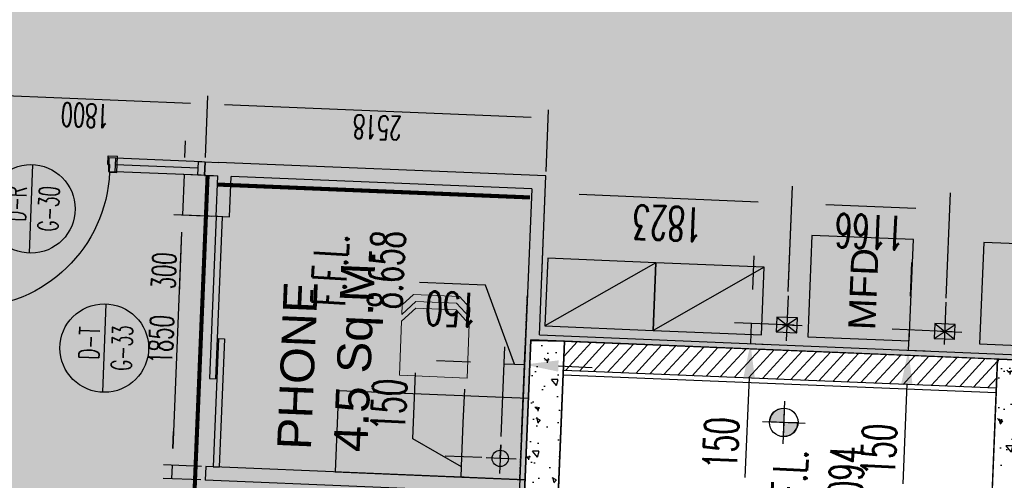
# Model space of a CAD drawing. Header units: millimetres. Extents: x 941089 to 2922714, y 799810 to 1997150.
# Tile 63 of 99: x 977871 to 985142, y 983324 to 986728. Entities that reach past the tile are written whole.
import ezdxf
from ezdxf.enums import TextEntityAlignment as Align

# ---------------------------------------------------------------- set-up
doc = ezdxf.new("R2010")
doc.units = ezdxf.units.MM
doc.header["$LTSCALE"] = 10
doc.header["$PDMODE"] = 3
doc.header["$PDSIZE"] = 5
for name, pattern in [('DASHDOT', [1, 0.5, -0.25, 0, -0.25]), ('FO-00 - FURN$0$CENTER2', [1.125, 0.75, -0.125, 0.125, -0.125]), ('FO-00$0$HIDDEN', [0.375, 0.25, -0.125])]:
    doc.linetypes.add(name, pattern=pattern)
doc.layers.get('DEFPOINTS').update_dxf_attribs({"color": 21})
for name, color, linetype in [('COLS-00$0$CONC-SECTION', 6, 'Continuous'), ('COLS-00$0$HATCH', 22, 'Continuous'), ('COLS-00$0$WALL-INTERNAL', 4, 'Continuous'), ('FO-00 - FURN$0$DIM-GROMMETS', 21, 'Continuous'), ('FO-00 - FURN$0$FURNITURE', 22, 'Continuous'), ('FO-00 - FURN$0$GROMMETS', 2, 'Continuous'), ('FO-00$0$25', 21, 'Continuous'), ('FO-00$0$A223G-WALL-PART', 3, 'Continuous'), ('FO-00$0$AREA GROSS', 21, 'Continuous'), ('FO-00$0$DIM FIT OUT', 21, 'Continuous'), ('FO-00$0$DOOR', 2, 'Continuous'), ('FO-00$0$DOOR-NOS', 4, 'Continuous'), ('FO-00$0$PL-01$0$DOOR', 2, 'Continuous'), ('FO-00$0$SYMBOL', 6, 'Continuous'), ('FO-00$0$WALL-STUD-PARTITIONS', 2, 'Continuous'), ('FO-00$0$WINDOW', 21, 'Continuous'), ('FO-00$0$X-TXT 25', 2, 'Continuous'), ('L - PL-ext-00$0$TEXT-25', 2, 'Continuous'), ('L - PL-ext-00$0$WALL-INTERNAL', 4, 'Continuous'), ('L-PL-00$0$TEXT-25', 2, 'Continuous'), ('L-PL-00$0$WALL-INTERNAL', 4, 'Continuous'), ('REVISION', 1, 'DASHDOT')]:
    doc.layers.add(name, color=color, linetype=linetype)
doc.styles.add('FO-00 - FURN$0$Standard', font='romans.shx', dxfattribs={"width": 0.6})
doc.styles.add('FO-00 - FURN$0$Swiss', font='swiss.ttf')
doc.styles.add('FO-00$0$01B-FIRST(option F)A$0$STANDARD', font='ROMANS.SHX')
doc.styles.add('FO-00$0$Standard', font='romans.shx', dxfattribs={"width": 0.6})
doc.styles.add('FO-00$0$Swiss', font='swiss.ttf')
doc.styles.add('L - PL-ext-00$0$Standard', font='romans.shx', dxfattribs={"width": 0.6})
doc.styles.add('L-PL-00$0$STANDARD', font='romans.shx', dxfattribs={"width": 0.6})
doc.dimstyles.new('FO-00 - FURN$0$ISO-25', dxfattribs={"dimscale": 100, "dimtxt": 2.5, "dimasz": 2.5, "dimexe": 1.25, "dimexo": 0.625, "dimtad": 1, "dimdec": 0, "dimtxsty": 'FO-00 - FURN$0$Standard', "dimcen": 2.5, "dimclrd": 21, "dimclre": 21, "dimadec": 0, "dimazin": 0, "dimtfac": 1, "dimtdec": 0, "dimtmove": 0, "dimatfit": 3, "dimfxl": 0, "dimarcsym": 0})
doc.dimstyles.new('FO-00$0$ISO-25', dxfattribs={"dimscale": 50, "dimtxt": 3.5, "dimasz": 2.5, "dimexe": 1.25, "dimexo": 0.625, "dimtad": 1, "dimdec": 0, "dimtxsty": 'FO-00$0$Standard', "dimcen": 2.5, "dimclrd": 21, "dimclre": 21, "dimadec": 0, "dimazin": 0, "dimtfac": 1, "dimtdec": 0, "dimtmove": 0, "dimatfit": 3, "dimfxl": 0, "dimarcsym": 0})
pattern_1 = [(134.002942, (0, 0), (69.77207, 359.04469), [38.1, -419.1]), (79.002942, (0, 0), (-387.38624, -30.1777), [30.48, -335.28]), (184.453942, (5.8, 29.92), (-317.6123, 328.86812), [32.38, -356.18]), (130.18714, (-101.04, 10.6), (140.26775, 530.40605), [57.15, -628.65]), (180.63854, (-89.36, 54.8), (-442.53617, 523.91072), [48.57, -534.27]), (75.18694, (-101.04, 10.6), (-442.53522, 523.91137), [45.72, -502.92]), (105.002942, (-70.48, 58.48), (235.09235, 280.20139), [38.1, -419.1]), (50.002942, (-70.48, 58.5), (-353.44608, 161.41456), [30.48, -335.28]), (155.454342, (-50.9, 81.83), (-118.35463, 441.61521), [32.38, -356.18]), (121.502942, (0, 0), (-167.539204, 23.811581), [0, -331.216, 0, -340.36, 0, -336.55]), (91.502942, (0, 0), (-185.302336, 153.841164), [0, -194.056, 0, -323.596, 0, -128.27]), (51.502942, (-11.84, -112.66), (39.72709, 268.500038), [0, -127, 0, -396.24, 0, -525.78]), (41.502942, (-17.14, -163.19), (-19.622374, 299.950005), [0, -165.1, 0, -263.144, 0, -373.38])]

# ---------------------------------------------------------------- blocks, each defined once
blk = doc.blocks.new('COLS-00')
at = {"layer": 'COLS-00$0$HATCH'}
h = blk.add_hatch(dxfattribs=at)
h.set_pattern_fill('AR-CONC', color=256, scale=2, angle=84.00294, style=0)
h.set_pattern_definition(pattern_1)
h.paths.add_polyline_path([(981429.4, 979116), (981644.3, 984357.5), (981895.1, 984351), (981679.2, 979105.7)])
h = blk.add_hatch(dxfattribs=at)
h.set_pattern_fill('ANSI31', color=256, scale=25, angle=2.40056, style=0)
h.set_pattern_definition([(47.4006, (983746.386, 984500.85), (-58.4282, 53.7265), [])])
h.paths.add_polyline_path([(985083.5, 984004.6), (985092.4, 984219.4), (981895.1, 984351), (981886.3, 984136.2)])
h = blk.add_hatch(dxfattribs=at)
h.set_pattern_fill('AR-CONC', color=256, scale=2, angle=84.00294, style=0)
h.set_pattern_definition(pattern_1)
h.paths.add_polyline_path([(985342.2, 984209.1), (985092.4, 984219.4), (984876.5, 978974), (985126.3, 978963.8)])
at = {"layer": 'COLS-00$0$CONC-SECTION'}
for p, q in [((984876.5, 978974), (985092.4, 984219.4)), ((985092.4, 984219.4), (985342.2, 984209.1))]:
    blk.add_line(p, q, dxfattribs=at)
blk.add_lwpolyline([(981429.4, 979116), (981429.4, 979116), (981429.4, 979116), (981645.3, 984361.3), (981895.1, 984351), (981679.2, 979105.7), (981679.2, 979105.7), (981679.2, 979105.7)], dxfattribs=at)
blk.add_lwpolyline([(981429.4, 979116), (981644.3, 984357.5), (981895.1, 984351), (981679.2, 979105.7)], close=True, dxfattribs=at)
at = {"layer": 'COLS-00$0$WALL-INTERNAL'}
for p, q in [((985092.4, 984219.4), (981895.1, 984351)), ((985083.5, 984004.6), (981886.3, 984136.2))]:
    blk.add_line(p, q, dxfattribs=at)
blk = doc.blocks.new('FO-00$0$PL-01$0$DOOR-950-flat-1-flat-2')
at = {"layer": 'FO-00$0$PL-01$0$DOOR'}
for p, q in [((-10.5, 913.2), (-60.4, 910)), ((-54.1, 810.2), (-60.4, 910)), ((29.4, 915.7), (79.3, 918.8)), ((85.6, 819), (79.3, 918.8)), ((897.9, 157), (941.8, 159.8)), ((897.9, 157), (900.8, 110.3)), ((941.8, 159.8), (948.1, 60)), ((-6.3, 99.8), (37.9, 102.6)), ((-6.3, 99.8), (0, 0)), ((37.6, 102.6), (40.6, 55.8)), ((888.9, 109.5), (900.8, 110.3)), ((888.9, 109.5), (892.2, 56.5)), ((0, 0), (55.9, 3.5)), ((40.6, 55.8), (52.5, 56.6)), ((52.5, 56.6), (55.9, 3.5)), ((892.2, 56.5), (948.1, 60))]:
    blk.add_line(p, q, dxfattribs=at)
blk.add_lwpolyline([(80.5, 108.4), (40.6, 105.9), (-13.7, 963.1), (26.2, 965.6)], close=True, dxfattribs=at)
blk.add_circle((37.6, 105.6), 3, dxfattribs=at)
blk.add_arc((37.6, 102.6), 862, 3.62089, 90.75063, dxfattribs=at)
blk = doc.blocks.new('FO-00$0$A$C77980700')
at = {"layer": 'FO-00$0$DOOR', "xscale": -1.210526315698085, "yscale": 1.210526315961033, "zscale": 1.210526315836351, "rotation": 181.2836849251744}
blk.add_blockref('FO-00$0$PL-01$0$DOOR-950-flat-1-flat-2', (0, 0), dxfattribs=at)
blk = doc.blocks.new('FO-00$0$01B-FIRST(option F)A$0$DOOR-NOS')
at = {"layer": 'FO-00$0$DOOR-NOS'}
blk.add_line((327.1, 0), (-327.1, 0), dxfattribs=at)
blk.add_circle((0, 0), 327.1, dxfattribs=at)
at = {"layer": 'FO-00$0$DOOR-NOS', "style": 'FO-00$0$01B-FIRST(option F)A$0$STANDARD', "width": 0.8, "flags": 4}
for tag, p in [('TYPE', (-68.4, 36.4)), ('NO', (-224.2, -205.9))]:
    blk.add_attdef(tag, p, '', height=172.8, dxfattribs=at)
blk = doc.blocks.new('*D346')
at = {"layer": 'DEFPOINTS', "color": 0}
for p in [(977460.1, 986176.9), (977442.6, 985752), (979240.5, 985677.4)]:
    blk.add_point(p, dxfattribs=at)
at = {"layer": 'FO-00$0$DIM FIT OUT', "color": 21, "lineweight": -2}
for p, q in [((977443.8, 985783.2), (977462.7, 986239.3)), ((979133.2, 986107.7), (977585, 986171.7)), ((979241.8, 985708.6), (979260.7, 986165))]:
    blk.add_line(p, q, dxfattribs=at)
at = {"layer": 'FO-00$0$DIM FIT OUT', "color": 21}
for points in [[(977584.1, 986150.9), (977585.9, 986192.5), (977460.1, 986176.9)], [(979132.3, 986086.9), (979134.1, 986128.5), (979258.1, 986102.6)]]:
    blk.add_solid(points, dxfattribs=at)
at = {"layer": 'FO-00$0$DIM FIT OUT', "color": 0, "insert": (978354.2, 986021.1), "char_height": 175, "attachment_point": 5, "rotation": 177.63374, "style": 'FO-00$0$Standard'}
blk.add_mtext('1800', dxfattribs=at)
blk = doc.blocks.new('*D348')
at = {"layer": 'DEFPOINTS', "color": 0}
for p in [(979258.1, 986102.6), (979240.5, 985677.6), (981756.4, 985573.6)]:
    blk.add_point(p, dxfattribs=at)
at = {"layer": 'FO-00$0$DIM FIT OUT', "color": 21, "lineweight": -2}
for p, q in [((979241.8, 985708.8), (979260.7, 986165)), ((981649, 986003.8), (979383, 986097.4)), ((981757.7, 985604.8), (981776.5, 986061))]:
    blk.add_line(p, q, dxfattribs=at)
at = {"layer": 'FO-00$0$DIM FIT OUT', "color": 21}
for points in [[(979382.1, 986076.6), (979383.8, 986118.2), (979258.1, 986102.6)], [(981648.2, 985982.9), (981649.9, 986024.6), (981773.9, 985998.6)]]:
    blk.add_solid(points, dxfattribs=at)
at = {"layer": 'FO-00$0$DIM FIT OUT', "color": 0, "insert": (980511.1, 985931.9), "char_height": 175, "attachment_point": 5, "rotation": 177.63374, "style": 'FO-00$0$Standard'}
blk.add_mtext('2518', dxfattribs=at)
blk = doc.blocks.new('*D349')
at = {"layer": 'DEFPOINTS', "color": 0}
for p in [(979333.3, 985573.4), (979072, 985283.6), (979365.9, 985271.5)]:
    blk.add_point(p, dxfattribs=at)
at = {"layer": 'FO-00$0$DIM FIT OUT', "color": 21, "lineweight": -2}
for p, q in [((979089.6, 985708.6), (979094.7, 985833.5)), ((979302.1, 985574.7), (979022, 985586.3)), ((979084.4, 985583.7), (979072, 985283.6)), ((979334.7, 985272.7), (979009.6, 985286.2)), ((979066.9, 985158.7), (979048, 984701.6))]:
    blk.add_line(p, q, dxfattribs=at)
at = {"layer": 'FO-00$0$DIM FIT OUT', "color": 21}
for points in [[(979068.8, 985709.5), (979110.4, 985707.8), (979084.4, 985583.7)], [(979046, 985159.6), (979087.7, 985157.8), (979072, 985283.6)]]:
    blk.add_solid(points, dxfattribs=at)
at = {"layer": 'FO-00$0$DIM FIT OUT', "color": 0, "insert": (978936.2, 984872.6), "char_height": 175, "attachment_point": 5, "rotation": 87.63374, "style": 'FO-00$0$Standard'}
blk.add_mtext('300', dxfattribs=at)
blk = doc.blocks.new('*D350')
at = {"layer": 'DEFPOINTS', "color": 0}
for p in [(979320.9, 985273.3), (978995.6, 983435.2), (979244.5, 983424.9)]:
    blk.add_point(p, dxfattribs=at)
at = {"layer": 'FO-00$0$DIM FIT OUT', "color": 21, "lineweight": -2}
for p, q in [((979289.6, 985274.6), (979009.6, 985286.2)), ((979066.9, 985158.7), (979000.8, 983560.1)), ((979213.3, 983426.2), (978933.2, 983437.8))]:
    blk.add_line(p, q, dxfattribs=at)
at = {"layer": 'FO-00$0$DIM FIT OUT', "color": 21}
for points in [[(979046, 985159.6), (979087.7, 985157.8), (979072, 985283.6)], [(978980, 983560.9), (979021.6, 983559.2), (978995.6, 983435.2)]]:
    blk.add_solid(points, dxfattribs=at)
at = {"layer": 'FO-00$0$DIM FIT OUT', "color": 0, "insert": (978915.2, 984364.3), "char_height": 175, "attachment_point": 5, "rotation": 87.63374, "style": 'FO-00$0$Standard'}
blk.add_mtext('1850', dxfattribs=at)
blk = doc.blocks.new('*D351')
at = {"layer": 'DEFPOINTS', "color": 0}
for p in [(979244.5, 983424.9), (978991.5, 983335.3), (979240.4, 983325)]:
    blk.add_point(p, dxfattribs=at)
at = {"layer": 'FO-00$0$DIM FIT OUT', "color": 21, "lineweight": -2}
for p, q in [((979000.8, 983560.1), (979006, 983685)), ((979213.3, 983426.2), (978933.2, 983437.8)), ((978995.6, 983435.2), (978991.5, 983335.3)), ((979209.2, 983326.3), (978929.1, 983337.8)), ((978986.4, 983210.4), (978968.1, 982768.2))]:
    blk.add_line(p, q, dxfattribs=at)
at = {"layer": 'FO-00$0$DIM FIT OUT', "color": 21}
for points in [[(978980, 983560.9), (979021.6, 983559.2), (978995.6, 983435.2)], [(978965.5, 983211.2), (979007.2, 983209.5), (978991.5, 983335.3)]]:
    blk.add_solid(points, dxfattribs=at)
at = {"layer": 'FO-00$0$DIM FIT OUT', "color": 0, "insert": (978856, 982931.8), "char_height": 175, "attachment_point": 5, "rotation": 87.63374, "style": 'FO-00$0$Standard'}
blk.add_mtext('100', dxfattribs=at)
blk = doc.blocks.new('*D352')
at = {"layer": 'DEFPOINTS', "color": 0}
for p in [(979240.4, 983325), (978915.1, 981486.9), (979164, 981476.6, 0)]:
    blk.add_point(p, dxfattribs=at)
at = {"layer": 'FO-00$0$DIM FIT OUT', "color": 21, "lineweight": -2}
for p, q in [((979209.2, 983326.3), (978929.1, 983337.8)), ((978986.3, 983210.4), (978920.3, 981611.8)), ((979132.8, 981477.9), (978852.7, 981489.4))]:
    blk.add_line(p, q, dxfattribs=at)
at = {"layer": 'FO-00$0$DIM FIT OUT', "color": 21}
for points in [[(978965.5, 983211.2), (979007.2, 983209.5), (978991.5, 983335.3)], [(978899.5, 981612.6), (978941.1, 981610.9), (978915.1, 981486.9)]]:
    blk.add_solid(points, dxfattribs=at)
at = {"layer": 'FO-00$0$DIM FIT OUT', "color": 0, "insert": (978834.7, 982416), "char_height": 175, "attachment_point": 5, "rotation": 87.63374, "style": 'FO-00$0$Standard'}
blk.add_mtext('1850', dxfattribs=at)
blk = doc.blocks.new('FO-00 - FURN$0$cab-800')
at = {"layer": 'FO-00 - FURN$0$FURNITURE', "color": 9}
blk.add_line((0, 0), (800, 500), dxfattribs=at)
at = {"layer": 'FO-00 - FURN$0$FURNITURE'}
blk.add_lwpolyline([(0, 0), (800, 0), (800, 500), (0, 500)], close=True, dxfattribs=at)
blk = doc.blocks.new('FO-00 - FURN$0$A$C41051455')
at = {"linetype": 'Continuous', "lineweight": 0}
for p in [(0, 500), (400, 0)]:
    blk.add_line(p, (0, 0), dxfattribs=at)
at = {"lineweight": 0}
for p, q in [((400, 500), (0, 500)), ((400, 500), (500, 400)), ((550, 400), (450, 500)), ((450, 500), (520, 500)), ((600, 420), (520, 500)), ((500, 400), (500, 100)), ((550, 100), (550, 400)), ((600, 80), (600, 420)), ((400, 0), (500, 100)), ((450, 0), (550, 100)), ((520, 0), (600, 80)), ((450, 0), (520, 0))]:
    blk.add_line(p, q, dxfattribs=at)
blk = doc.blocks.new('*D540')
at = {"layer": 'DEFPOINTS', "color": 0}
for p in [(983273.6, 984483.2), (983652.8, 984467.5), (983202.9, 984336.3)]:
    blk.add_point(p, dxfattribs=at)
at = {"layer": 'FO-00 - FURN$0$DIM-GROMMETS', "color": 21, "lineweight": -2}
for p, q in [((983284, 984733), (983294.3, 984982.8)), ((983590.4, 984470.1), (983148.7, 984488.4)), ((983273.6, 984483.2), (983267.5, 984333.7)), ((983265.4, 984333.8), (983392.4, 984328.5)), ((983257.1, 984083.9), (983226.6, 983345.2))]:
    blk.add_line(p, q, dxfattribs=at)
at = {"layer": 'FO-00 - FURN$0$DIM-GROMMETS', "color": 21}
for points in [[(983242.3, 984734.7), (983325.6, 984731.3), (983273.6, 984483.2)], [(983215.5, 984085.6), (983298.8, 984082.2), (983267.5, 984333.7)]]:
    blk.add_solid(points, dxfattribs=at)
at = {"layer": 'FO-00 - FURN$0$DIM-GROMMETS', "color": 0, "insert": (983049.4, 983597.4), "char_height": 250, "attachment_point": 5, "rotation": 87.63356, "style": 'FO-00 - FURN$0$Standard'}
blk.add_mtext('150', dxfattribs=at)
blk = doc.blocks.new('FO-00 - FURN$0$A$C026F0A20')
at = {"layer": 'FO-00 - FURN$0$GROMMETS'}
for p, q in [((200, -300.7), (200, -88.5)), ((83.4, -200), (304.8, -200)), ((200, -200), (200, -300.7))]:
    blk.add_line(p, q, dxfattribs=at)
blk.add_circle((200, -200), 60, dxfattribs=at)
blk = doc.blocks.new('*D549')
at = {"layer": 'DEFPOINTS', "color": 0}
for p in [(981136.5, 983498.3), (981345, 983489.6), (981215.8, 983344.5, 0)]:
    blk.add_point(p, dxfattribs=at)
at = {"layer": 'FO-00 - FURN$0$DIM-GROMMETS', "color": 21, "lineweight": -2}
for p, q in [((980774, 983629.4), (980794.2, 984118.3)), ((981146.8, 983748.1), (981157.2, 983997.8)), ((981133.4, 983423.1), (980774, 983629.4)), ((981282.6, 983492.2), (981011.6, 983503.4)), ((981130.3, 983348), (981136.5, 983498.3)), ((981130.3, 983348), (981136.5, 983498.3)), ((981153.3, 983347.1), (981005.4, 983353.2)), ((981120, 983098.2), (981109.7, 982848.4))]:
    blk.add_line(p, q, dxfattribs=at)
at = {"layer": 'FO-00 - FURN$0$DIM-GROMMETS', "color": 21}
for points in [[(981105.2, 983749.8), (981188.5, 983746.3), (981136.5, 983498.3)], [(981078.4, 983099.9), (981161.6, 983096.5), (981130.3, 983348)]]:
    blk.add_solid(points, dxfattribs=at)
at = {"layer": 'FO-00 - FURN$0$DIM-GROMMETS', "color": 0, "insert": (980596.8, 983881.6), "char_height": 250, "attachment_point": 5, "rotation": 87.63356, "style": 'FO-00 - FURN$0$Standard'}
blk.add_mtext('150', dxfattribs=at)
blk = doc.blocks.new('*D550')
at = {"layer": 'DEFPOINTS', "color": 0}
for p in [(981598.9, 984179.3), (981424.3, 983586.5), (981574.2, 983580.3)]:
    blk.add_point(p, dxfattribs=at)
at = {"layer": 'FO-00 - FURN$0$DIM-GROMMETS', "color": 21, "lineweight": -2}
for p, q in [((981311.6, 984765.6), (980822.8, 984785.8)), ((981524, 984182.4), (981311.6, 984765.6)), ((981426.9, 983648.9), (981454.2, 984310.4)), ((981576.8, 983642.7), (981604.1, 984304.2)), ((981199.3, 984195.8), (980949.5, 984206.1)), ((981449.1, 984185.5), (981598.9, 984179.3)), ((981449.1, 984185.5), (981598.9, 984179.3)), ((981848.7, 984169), (982098.5, 984158.6))]:
    blk.add_line(p, q, dxfattribs=at)
at = {"layer": 'FO-00 - FURN$0$DIM-GROMMETS', "color": 21}
for points in [[(981197.6, 984154.2), (981201, 984237.4), (981449.1, 984185.5)], [(981847, 984127.3), (981850.4, 984210.6), (981598.9, 984179.3)]]:
    blk.add_solid(points, dxfattribs=at)
at = {"layer": 'FO-00 - FURN$0$DIM-GROMMETS', "color": 0, "insert": (981059.5, 984588.3), "char_height": 250, "attachment_point": 5, "rotation": 177.63356, "style": 'FO-00 - FURN$0$Standard'}
blk.add_mtext('150', dxfattribs=at)
blk = doc.blocks.new('*D551')
at = {"layer": 'DEFPOINTS', "color": 0}
for p in [(981211.6, 983243.3, 0), (981119.9, 983096.6), (981328.4, 983088)]:
    blk.add_point(p, dxfattribs=at)
at = {"layer": 'FO-00 - FURN$0$DIM-GROMMETS', "color": 21, "lineweight": -2}
for p, q in [((981136.5, 983496.7), (981146.8, 983746.4)), ((981149.1, 983245.9), (981001.2, 983252)), ((981126.1, 983246.9), (981119.9, 983096.6)), ((981126.1, 983246.9), (981119.9, 983096.6)), ((981123, 983171.7), (980735.2, 982939.2)), ((981266, 983090.6), (980995, 983101.8)), ((980735.2, 982939.2), (980715, 982450.3)), ((981109.6, 982846.8), (981099.3, 982597))]:
    blk.add_line(p, q, dxfattribs=at)
at = {"layer": 'FO-00 - FURN$0$DIM-GROMMETS', "color": 21}
for points in [[(981094.8, 983498.4), (981178.1, 983494.9), (981126.1, 983246.9)], [(981068, 982848.6), (981151.2, 982845.1), (981119.9, 983096.6)]]:
    blk.add_solid(points, dxfattribs=at)
at = {"layer": 'FO-00 - FURN$0$DIM-GROMMETS', "color": 0, "insert": (980537.8, 982702.5), "char_height": 250, "attachment_point": 5, "rotation": 87.63356, "style": 'FO-00 - FURN$0$Standard'}
blk.add_mtext('150', dxfattribs=at)
blk = doc.blocks.new('*D587')
at = {"layer": 'DEFPOINTS', "color": 0}
for p in [(983573.2, 985372.7), (981723.7, 984764.3), (983543.6, 984656.7)]:
    blk.add_point(p, dxfattribs=at)
at = {"layer": 'FO-00 - FURN$0$DIM-GROMMETS', "color": 21, "lineweight": -2}
for p, q in [((981726.3, 984826.7), (981757.1, 985572.8)), ((982001.8, 985437.6), (983323.4, 985383)), ((983546.2, 984719.1), (983578.3, 985497.5))]:
    blk.add_line(p, q, dxfattribs=at)
at = {"layer": 'FO-00 - FURN$0$DIM-GROMMETS', "color": 21}
for points in [[(982000, 985396), (982003.5, 985479.2), (981752, 985447.9)], [(983321.7, 985341.3), (983325.1, 985424.6), (983573.2, 985372.7)]]:
    blk.add_solid(points, dxfattribs=at)
at = {"layer": 'FO-00 - FURN$0$DIM-GROMMETS', "color": 0, "insert": (982654.8, 985222.9), "char_height": 250, "attachment_point": 5, "rotation": 177.63356, "style": 'FO-00 - FURN$0$Standard'}
blk.add_mtext('1823', dxfattribs=at)
blk = doc.blocks.new('*D588')
at = {"layer": 'DEFPOINTS', "color": 0}
for p in [(984738.5, 985324.5), (983545.8, 984711.2), (984708.9, 984608.5)]:
    blk.add_point(p, dxfattribs=at)
at = {"layer": 'FO-00 - FURN$0$DIM-GROMMETS', "color": 21, "lineweight": -2}
for p, q in [((983548.4, 984773.7), (983578.3, 985497.5)), ((984711.5, 984671), (984743.7, 985449.4)), ((983823, 985362.3), (984488.7, 985334.8))]:
    blk.add_line(p, q, dxfattribs=at)
at = {"layer": 'FO-00 - FURN$0$DIM-GROMMETS', "color": 21}
for points in [[(983821.2, 985320.7), (983824.7, 985404), (983573.2, 985372.7)], [(984487, 985293.2), (984490.5, 985376.5), (984738.5, 985324.5)]]:
    blk.add_solid(points, dxfattribs=at)
at = {"layer": 'FO-00 - FURN$0$DIM-GROMMETS', "color": 0, "insert": (984148.1, 985161.2), "char_height": 250, "attachment_point": 5, "rotation": 177.63356, "style": 'FO-00 - FURN$0$Standard'}
blk.add_mtext('1166', dxfattribs=at)
blk = doc.blocks.new('*D603')
at = {"layer": 'DEFPOINTS', "color": 0}
for p in [(984439, 984435), (984818.2, 984419.4), (984368.3, 984288.2)]:
    blk.add_point(p, dxfattribs=at)
at = {"layer": 'FO-00 - FURN$0$DIM-GROMMETS', "color": 21, "lineweight": -2}
for p, q in [((984449.3, 984684.8), (984459.6, 984934.6)), ((984755.7, 984421.9), (984314.1, 984440.2)), ((984439, 984435), (984432.8, 984285.5)), ((984430.7, 984285.6), (984557.7, 984280.4)), ((984422.5, 984035.7), (984392, 983297.1))]:
    blk.add_line(p, q, dxfattribs=at)
at = {"layer": 'FO-00 - FURN$0$DIM-GROMMETS', "color": 21}
for points in [[(984407.7, 984686.5), (984490.9, 984683.1), (984439, 984435)], [(984380.9, 984037.5), (984464.1, 984034), (984432.8, 984285.5)]]:
    blk.add_solid(points, dxfattribs=at)
at = {"layer": 'FO-00 - FURN$0$DIM-GROMMETS', "color": 0, "insert": (984214.7, 983549.3), "char_height": 250, "attachment_point": 5, "rotation": 87.63356, "style": 'FO-00 - FURN$0$Standard'}
blk.add_mtext('150', dxfattribs=at)
blk = doc.blocks.new('L-PL-00')
at = {"layer": 'L-PL-00$0$WALL-INTERNAL'}
for p, q in [((981645.3, 984361.3), (985342.2, 984209.1)), ((985082.1, 983969.6), (981884.7, 984101.2))]:
    blk.add_line(p, q, dxfattribs=at)
for points in [[(981645.3, 984361.3), (981527.3, 981494.9)], [(981679.2, 979105.7), (981895.1, 984351), (981645.3, 984361.3)], [(985092.4, 984219.4), (984876.6, 978974.1), (985126.3, 978963.8), (985146.8, 979462.5)], [(985342.2, 984209.1), (985092.4, 984219.4)]]:
    blk.add_lwpolyline(points, dxfattribs=at)
at = {"layer": 'L-PL-00$0$TEXT-25', "insert": (981105.1, 984561.6, 0), "char_height": 250, "width": 1, "attachment_point": 7, "rotation": 86.97096, "style": 'L-PL-00$0$STANDARD'}
blk.add_mtext('F.F.L. 8.658\\P    ', dxfattribs=at)
blk.add_mtext('F.F.L. 8.658\\P    ', dxfattribs=at)
blk = doc.blocks.new('L - PL-ext-00')
at = {"layer": 'L - PL-ext-00$0$TEXT-25'}
for points in [[(983512.8, 983752.1), (983407.5, 983756.4), (983419.3, 983800.8), (983444.6, 983832.5), (983466.1, 983846.6), (983493.9, 983855.8), (983517.2, 983857.5)], [(983512.8, 983752.1), (983508.5, 983646.7), (983557.9, 983656.7), (983588.3, 983678.4), (983608.8, 983708.4), (983615, 983725.7), (983618.2, 983747.7), (983512.8, 983752.1)]]:
    blk.add_hatch(color=256, dxfattribs=at).paths.add_polyline_path(points)
for p, q in [((983519.4, 983909.9), (983506.3, 983594.2)), ((983355, 983758.6), (983670.7, 983745.6))]:
    blk.add_line(p, q, dxfattribs=at)
for points in [[(983512.8, 983752.1), (983407.5, 983756.4), (983407.5, 983756.4), (983407.5, 983756.4), (983407.5, 983756.4), (983407.5, 983756.4), (983407.5, 983756.4), (983419.3, 983800.8), (983444.6, 983832.5), (983466.1, 983846.6), (983493.9, 983855.8), (983517.2, 983857.5)], [(983512.8, 983752.1), (983508.5, 983646.7), (983557.9, 983656.7), (983588.3, 983678.4), (983608.8, 983708.4), (983615, 983725.7), (983618.2, 983747.7), (983512.8, 983752.1)]]:
    blk.add_lwpolyline(points, close=True, dxfattribs=at)
blk.add_circle((983512.8, 983752.1), 105.5, dxfattribs=at)
at = {"layer": 'L - PL-ext-00$0$WALL-INTERNAL'}
for p, q in [((981645.3, 984361.3), (985342.2, 984209.1)), ((985082.1, 983969.6), (981884.7, 984101.2))]:
    blk.add_line(p, q, dxfattribs=at)
for points in [[(981645.3, 984361.3), (981353.4, 977267.5), (985050.2, 977115.3), (985078.9, 977814.8), (984829.2, 977825.1), (984810.7, 977375.4), (981613.4, 977507), (981895.1, 984351), (981645.3, 984361.3)], [(985092.4, 984219.4), (984876.6, 978974.1), (985126.3, 978963.8), (985146.8, 979462.5)], [(985342.2, 984209.1), (985092.4, 984219.4)]]:
    blk.add_lwpolyline(points, dxfattribs=at)
at = {"layer": 'L - PL-ext-00$0$TEXT-25', "insert": (983418.6, 983022.2), "char_height": 250, "width": 1499.86, "attachment_point": 1, "rotation": 87.63343, "style": 'L - PL-ext-00$0$Standard'}
blk.add_mtext('F.F.L.\\P7.094', dxfattribs=at)
blk = doc.blocks.new('FO-00')
at = {"layer": 'FO-00$0$25'}
blk.add_hatch(color=254, dxfattribs=at).paths.add_polyline_path([(962106.9, 976297.2), (962063.7, 975252.9), (956064.8, 975500.9), (956819.2, 993755.4), (957034, 993746.5), (957074.1, 994715.7), (957029.1, 994717.6), (957254.7, 1000176.3), (961815.3, 999987.8), (961813.4, 999942.9), (962465.1, 999916), (962451.1, 999578.5), (962850.8, 999561.9), (962867.3, 999961.6), (962785.1, 999965), (962791.5, 1000117.6), (969658.5, 999833.8), (969650.2, 999634), (973094.2, 999491.9), (973087, 999317.8), (974330.1, 999266.5), (974344.7, 999639.8), (980603.5, 999381.4), (980588, 999007.9), (981801.1, 998957.8), (981787.3, 998623.7), (982186.9, 998607.2), (982215.9, 999304.8), (988737.4, 999035.2), (988737.4, 999035.2), (988964.3, 999024.2), (988817.7, 995529), (988645, 991316.4), (994995.8, 991065.9), (995186.1, 991058), (994995.8, 991065.9), (994970.9, 990466.4), (995161.3, 990458.5), (994864, 983264.6), (994673.8, 983272.5), (994648.9, 982673), (994839.2, 982665.1), (994537.8, 975370.1), (994353, 975377.8), (994336.4, 974978.1), (994521.2, 974970.4), (994466.7, 973651.6), (994631.5, 973645.2), (994522.9, 970907.8), (989272.4, 971124.4), (989710.8, 981776), (985249.6, 981960.4), (985342.2, 984209.1), (981645.3, 984361.3), (981527.5, 981498.7), (981439.7, 979366.4), (981353.4, 977267.7), (984800.4, 977125.6), (984714.7, 975047.1), (981578.6, 972159.6), (969604.9, 972654.5), (969742.4, 975981.5)])
at = {"layer": 'FO-00$0$A223G-WALL-PART'}
for p, q in [((979320.9, 985273.3), (979271.5, 984076.3)), ((979365.9, 985271.5, 0), (979316.4, 984074.5)), ((979338.7, 984371.8), (979299.5, 983422.6)), ((979338.7, 984371.8), (979383.7, 984369.9)), ((979383.7, 984369.9), (979344.5, 983420.7)), ((979271.5, 984076.3), (979316.4, 984074.5)), ((979299.5, 983422.6), (979344.5, 983420.7)), ((979299.5, 983422.6), (979344.5, 983420.7))]:
    blk.add_line(p, q, dxfattribs=at)
at = {"layer": 'FO-00$0$AREA GROSS', "color": 3}
blk.add_lwpolyline([(985342.2, 984209.1), (981645.3, 984361.3), (981527.5, 981498.7), (981439.7, 979366.4), (981353.4, 977267.7), (984800.4, 977125.6), (984714.6, 975045.1), (981578.6, 972159.6), (969604.9, 972654.5), (969742.4, 975981.5), (962106.9, 976297.2)], dxfattribs=at)
at = {"layer": 'FO-00$0$SYMBOL', "linetype": 'FO-00$0$HIDDEN', "const_width": 30, "elevation": 0}
for points in [[(979076.9, 981180.4), (979258.5, 985576.5)], [(981639.5, 985414.1), (979330.7, 985509.5), (979330.7, 985509.5)]]:
    blk.add_lwpolyline(points, dxfattribs=at)
at = {"layer": 'FO-00$0$WALL-STUD-PARTITIONS'}
for p, q in [((979236.4, 985577.4), (979240.5, 985677.6)), ((979236.4, 985577.4), (979240.5, 985677.6)), ((979240.5, 985677.6), (979337.4, 985673.6)), ((981756.4, 985573.6), (979337.4, 985673.6)), ((979236.4, 985577.4), (979333.3, 985573.4)), ((979320.9, 985274.3), (979333.3, 985573.4)), ((981708.8, 984398.8), (981756.4, 985573.6)), ((979420.9, 985270.2), (979433.2, 985569.5)), ((981652.4, 985477.8), (979433.2, 985569.5)), ((981652.4, 985477.8), (981390.2, 979117.6)), ((979420.8, 985269.2), (979320.9, 985273.3)), ((981708.8, 984398.8), (985343.8, 984247.7)), ((979244.5, 983424.9), (979240.4, 983325)), ((981603.6, 983327.5), (979244.5, 983424.9)), ((981599.4, 983227.6), (979240.4, 983325))]:
    blk.add_line(p, q, dxfattribs=at)
at = {"layer": 'FO-00$0$WINDOW'}
for p, q in [((978575.8, 985604.7), (978579.9, 985704.7)), ((979188.5, 985629.5), (978577.8, 985654.7)), ((979215.5, 985678.4), (978579.9, 985704.7)), ((979186.4, 985579.5), (979190.6, 985679.4)), ((979211.4, 985578.5), (978575.8, 985604.7))]:
    blk.add_line(p, q, dxfattribs=at)
at = {"layer": 'FO-00$0$WINDOW', "elevation": 0}
for points in [[(978579.9, 985704.7), (978529.9, 985706.7), (978525.8, 985606.8), (978575.8, 985604.7)], [(979190.6, 985679.4), (979240.5, 985677.4), (979236.4, 985577.4), (979186.4, 985579.5)]]:
    blk.add_lwpolyline(points, close=True, dxfattribs=at)
at = {"layer": 'FO-00$0$DOOR', "rotation": 359.9709429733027}
blk.add_blockref('FO-00$0$A$C77980700', (977443.2, 985766.9), dxfattribs=at)
at = {"layer": 'FO-00$0$DOOR-NOS'}
ref = blk.add_blockref('FO-00$0$01B-FIRST(option F)A$0$DOOR-NOS', (977953.4, 985329.7), dxfattribs=dict(at, rotation=87.87603590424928))
ref.add_attrib('NO', ' G-30', (978150.8, 985098), dxfattribs={"height": 150, "rotation": 87.87604, "style": 'FO-00$0$Standard', "width": 0.6, "flags": 4})
ref.add_attrib('TYPE', '   D-R', dxfattribs={"height": 150, "rotation": 87.87604, "style": 'FO-00$0$Standard', "width": 0.6, "flags": 4}).set_placement((977914.5, 985262.7), align=Align.CENTER)
ref = blk.add_blockref('FO-00$0$01B-FIRST(option F)A$0$DOOR-NOS', (978495.4, 984301.2), dxfattribs=dict(at, rotation=87.87603590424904))
ref.add_attrib('NO', ' G-33', (978692.9, 984069.5), dxfattribs={"height": 150, "rotation": 87.87604, "style": 'FO-00$0$Standard', "width": 0.6, "flags": 4})
ref.add_attrib('TYPE', '   D-T', dxfattribs={"height": 150, "rotation": 87.87604, "style": 'FO-00$0$Standard', "width": 0.6, "flags": 4}).set_placement((978456.5, 984234.2), align=Align.CENTER)
at = {"layer": 'FO-00$0$X-TXT 25', "insert": (980512.8, 983526, 0), "char_height": 250, "width": 1883.711, "attachment_point": 7, "rotation": 87.63256, "style": 'FO-00$0$Swiss'}
blk.add_mtext('{\\fArial|b0|i0|c0|p34;PHONE\\P4.5 Sq.M.}', dxfattribs=at)
at = {"layer": 'FO-00$0$DIM FIT OUT'}
for base, p1, p2, angle, picture, middle in [((977460.1147, 986176.8534), (979240.5211, 985677.3592), (977442.5576, 985751.9747), 177.63374, '*D346', (978354.2001, 986021.0562)), ((979258.1, 986102.6), (981756.4, 985573.6), (979240.5, 985677.6), 177.63374, '*D348', (980511.1, 985931.9)), ((979072, 985283.6), (979333.3, 985573.4), (979365.9, 985271.5), 87.63374, '*D349', (978936.2, 984872.6)), ((978995.6, 983435.2), (979320.9, 985273.3), (979244.5, 983424.9), 87.63374, '*D350', (978915.2, 984364.3)), ((978991.5, 983335.3), (979244.5, 983424.9), (979240.4, 983325), 87.63374, '*D351', (978856, 982931.8)), ((978915.1, 981486.9), (979240.4, 983325), (979164, 981476.6, 0), 87.63374, '*D352', (978834.7, 982416))]:
    dim = blk.add_linear_dim(base=base, p1=p1, p2=p2, angle=angle, dimstyle='FO-00$0$ISO-25', dxfattribs=at)
    dim.commit()
    dim.dimension.update_dxf_attribs({"geometry": picture, "text_midpoint": middle})
blk = doc.blocks.new('FO-00 - FURN')
at = {"layer": 'FO-00 - FURN$0$DIM-GROMMETS', "linetype": 'FO-00 - FURN$0$CENTER2'}
blk.add_line((981563.8, 983329.1), (981620.1, 984693), dxfattribs=at)
at = {"layer": 'FO-00 - FURN$0$DIM-GROMMETS'}
for p, q in [((983544.9, 984687.9), (983531.1, 984355.1)), ((984710.2, 984639.7), (984697.3, 984327.7)), ((983504.7, 984473.6), (983649.6, 984467.7)), ((984670.1, 984425.5), (984829.3, 984418.9))]:
    blk.add_line(p, q, dxfattribs=at)
at = {"layer": 'FO-00 - FURN$0$FURNITURE', "elevation": 0}
for points in [[(984439.6, 984353.9), (984470.6, 985103.3), (983721.2, 985134.2), (983690.2, 984384.9)], [(985708.7, 984301.5), (985739.7, 985050.8), (984990.3, 985081.8), (984959.3, 984332.4)], [(981603.6, 983328.5), (981628.3, 983928), (980225.8, 983985.8), (980201.1, 983386.3)]]:
    blk.add_lwpolyline(points, close=True, dxfattribs=at)
at = {"layer": 'FO-00 - FURN$0$GROMMETS'}
for p, q in [((983458, 984420.9), (983613.9, 984523.8)), ((983462.5, 984530), (983609.4, 984414.7)), ((984627.9, 984481.9), (984774.7, 984366.5)), ((984623.4, 984372.8), (984779.2, 984475.6))]:
    blk.add_line(p, q, dxfattribs=at)
for points in [[(983458, 984420.9), (983609.4, 984414.7), (983613.9, 984523.8), (983462.5, 984530)], [(984623.4, 984372.8), (984774.7, 984366.5), (984779.2, 984475.6), (984627.9, 984481.9)]]:
    blk.add_lwpolyline(points, close=True, dxfattribs=at)
at = {"layer": 'FO-00 - FURN$0$FURNITURE', "color": 9}
for p, rotation in [((982569.2, 984931.6), 177.6335556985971), ((983368.5, 984898.6), 177.6335556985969)]:
    blk.add_blockref('FO-00 - FURN$0$cab-800', p, dxfattribs=dict(at, rotation=rotation))
at = {"layer": 'FO-00 - FURN$0$FURNITURE', "rotation": 87.63873953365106}
blk.add_blockref('FO-00 - FURN$0$A$C41051455', (981174.2, 984079.3), dxfattribs=at)
at = {"layer": 'FO-00 - FURN$0$GROMMETS', "rotation": 177.2706413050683}
blk.add_blockref('FO-00 - FURN$0$A$C026F0A20', (981609.8, 983276.6), dxfattribs=at)
at = {"layer": 'FO-00 - FURN$0$FURNITURE', "insert": (983988.8, 984439.3), "char_height": 200, "width": 3181.155, "attachment_point": 1, "rotation": 87.63456, "style": 'FO-00 - FURN$0$Swiss'}
blk.add_mtext('{\\fArial|b0|i0|c0|p34;MFD}', dxfattribs=at)
at = {"layer": 'FO-00 - FURN$0$DIM-GROMMETS'}
for base, p1, p2, picture, middle in [((983573.2, 985372.7), (981723.7, 984764.3), (983543.6, 984656.7), '*D587', (982654.8, 985222.9)), ((984738.5, 985324.5), (983545.8, 984711.2), (984708.9, 984608.5), '*D588', (984148.1, 985161.2))]:
    dim = blk.add_linear_dim(base=base, p1=p1, p2=p2, angle=177.63356, dimstyle='FO-00 - FURN$0$ISO-25', dxfattribs=at)
    dim.commit()
    dim.dimension.update_dxf_attribs({"geometry": picture, "text_midpoint": middle})
for base, p1, p2, picture, middle in [((983273.6, 984483.2), (983202.9, 984336.3), (983652.8, 984467.5), '*D540', (983236.7, 983589.7)), ((984439, 984435), (984368.3, 984288.2), (984818.2, 984419.4), '*D603', (984402.1, 983541.5))]:
    dim = blk.add_linear_dim(base=base, p1=p1, p2=p2, angle=87.63356, dimstyle='FO-00 - FURN$0$ISO-25', dxfattribs=at)
    dim.commit()
    dim.dimension.update_dxf_attribs({"geometry": picture, "text_midpoint": middle, "dimtype": 128})
for base, p1, p2, angle, picture, middle in [((981598.9, 984179.3), (981424.3, 983586.5), (981574.2, 983580.3), 177.63356, '*D550', (981249.2, 984768.2)), ((981136.5, 983498.3), (981215.8, 983344.5, 0), (981345, 983489.6), 87.63356, '*D549', (980776.6, 983691.8)), ((981119.9, 983096.6), (981211.6, 983243.3, 0), (981328.4, 983088), 267.63356, '*D551', (980732.6, 982876.7))]:
    dim = blk.add_linear_dim(base=base, p1=p1, p2=p2, angle=angle, dimstyle='FO-00 - FURN$0$ISO-25', override={"dimtmove": 1}, dxfattribs=at)
    dim.commit()
    dim.dimension.update_dxf_attribs({"geometry": picture, "text_midpoint": middle, "dimtype": 128})

msp = doc.modelspace()

# ---------------------------------------------------------------- block references
at = {"layer": 'REVISION'}
for name in ['FO-00 - FURN', 'FO-00', 'L - PL-ext-00', 'L-PL-00', 'COLS-00']:
    msp.add_blockref(name, (0, 0), dxfattribs=at)

doc.saveas('drawing.dxf')
